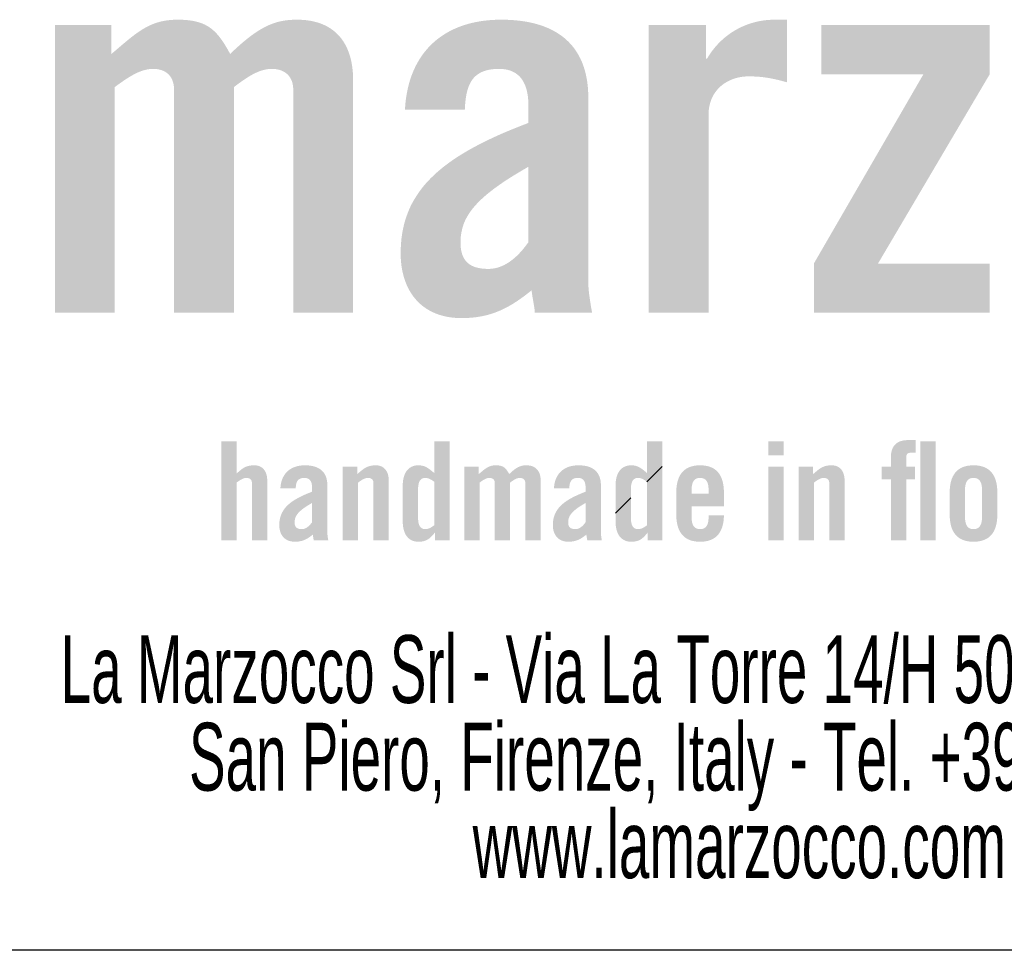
# Model space of a CAD drawing. Header units: millimetres. Extents: x 1 to 419, y 2 to 295.
# Tile 40 of 60: x 225 to 240, y 8 to 21. Entities that reach past the tile are written whole.
import ezdxf

# ---------------------------------------------------------------- set-up
doc = ezdxf.new("R2010")
doc.units = ezdxf.units.MM
doc.styles.add('SLDTEXTSTYLE0', font='TXT', dxfattribs={"width": 0.605})

# ---------------------------------------------------------------- blocks, each defined once
blk = doc.blocks.new('SW_HATCH_0')
at = {"color": 0, "linetype": 'Continuous', "lineweight": 0}
for p, q in [((0.464, 0.464), (0.237, 0.237)), ((0, 0), (-0.226, -0.226))]:
    blk.add_line(p, q, dxfattribs=at)
blk = doc.blocks.new('SW_NOTE_0_4')
at = {"color": 0, "linetype": 'Continuous', "lineweight": 0, "char_height": 1, "attachment_point": 2, "style": 'SLDTEXTSTYLE0'}
for s, insert in [('La Marzocco Srl - Via La Torre 14/H 50038 Scarperia e', (16.469, 1.289)), ('San Piero, Firenze, Italy - Tel. +39 05584919', (16.531, -0.003)), ('www.lamarzocco.com', (16.588, -1.294))]:
    blk.add_mtext(s, dxfattribs=dict(at, insert=insert))

msp = doc.modelspace()

# ---------------------------------------------------------------- hatches: boundary and pattern name
at = {"linetype": 'Continuous'}
h = msp.add_hatch(color=7, dxfattribs=at)
edge = h.paths.add_edge_path(flags=0)
edge.add_spline(control_points=[(229.2089, 20.1912), (229.2089, 20.4041), (229.067, 20.4987), (228.8935, 20.4987), (228.7042, 20.4987), (228.5307, 20.3804), (228.3336, 20.2306)], knot_values=[15, 15, 15, 15, 16, 16, 16, 17, 17, 17, 17], weights=[1, 1, 1, 1, 1, 1, 1], degree=3, periodic=0)
edge.add_line((228.3336, 20.2306), (228.3336, 16.9027))
edge.add_line((228.3336, 16.9027), (227.4503, 16.9027))
edge.add_line((227.4503, 16.9027), (227.4503, 20.1912))
edge.add_spline(control_points=[(227.4503, 20.1912), (227.4503, 20.4041), (227.3162, 20.4987), (227.1427, 20.4987), (226.9535, 20.4987), (226.78, 20.3804), (226.5749, 20.2306)], knot_values=[1, 1, 1, 1, 2, 2, 2, 3, 3, 3, 3], weights=[1, 1, 1, 1, 1, 1, 1], degree=3, periodic=0)
edge.add_line((226.5749, 20.2306), (226.5749, 16.9027))
edge.add_line((226.5749, 16.9027), (225.6917, 16.9027))
edge.add_line((225.6917, 16.9027), (225.6917, 21.1454))
edge.add_line((225.6917, 21.1454), (226.5276, 21.1454))
edge.add_line((226.5276, 21.1454), (226.5276, 20.7196))
edge.add_spline(control_points=[(226.5276, 20.7196), (226.8983, 21.035), (227.0875, 21.2243), (227.5055, 21.2243), (227.9471, 21.2243), (228.0891, 21.0665), (228.2783, 20.7196)], knot_values=[8, 8, 8, 8, 9, 9, 9, 10, 10, 10, 10], weights=[1, 1, 1, 1, 1, 1, 1], degree=3, periodic=0)
edge.add_spline(control_points=[(228.2783, 20.7196), (228.7042, 21.1297), (228.9408, 21.2243), (229.2641, 21.2243), (229.8161, 21.2243), (230.0922, 20.8851), (230.0922, 20.3331)], knot_values=[10, 10, 10, 10, 11, 11, 11, 12, 12, 12, 12], weights=[1, 1, 1, 1, 1, 1, 1], degree=3, periodic=0)
edge.add_line((230.0922, 20.3331), (230.0922, 16.9027))
edge.add_line((230.0922, 16.9027), (229.2089, 16.9027))
edge.add_line((229.2089, 16.9027), (229.2089, 20.1912))
h = msp.add_hatch(color=7, dxfattribs=at)
edge = h.paths.add_edge_path(flags=0)
edge.add_spline(control_points=[(232.6786, 19.9546), (232.6786, 20.3095), (232.5367, 20.4987), (232.2449, 20.4987), (231.8427, 20.4987), (231.7559, 20.2622), (231.7402, 19.8994)], knot_values=[10, 10, 10, 10, 11, 11, 11, 12, 12, 12, 12], weights=[1, 1, 1, 1, 1, 1, 1], degree=3, periodic=0)
edge.add_line((231.7402, 19.8994), (230.8569, 19.8994))
edge.add_spline(control_points=[(230.8569, 19.8994), (230.9042, 20.759), (231.4484, 21.2243), (232.2764, 21.2243), (233.0966, 21.2243), (233.5619, 20.8457), (233.5619, 20.0729)], knot_values=[0, 0, 0, 0, 1, 1, 1, 2, 2, 2, 2], weights=[1, 1, 1, 1, 1, 1, 1], degree=3, periodic=0)
edge.add_line((233.5619, 20.0729), (233.5619, 17.3521))
edge.add_spline(control_points=[(233.5619, 17.3521), (233.5619, 17.2181), (233.5934, 17.0446), (233.6171, 16.9027)], knot_values=[3, 3, 3, 3, 4, 4, 4, 4], weights=[1, 1, 1, 1], degree=3, periodic=0)
edge.add_line((233.6171, 16.9027), (232.7733, 16.9027))
edge.add_spline(control_points=[(232.7733, 16.9027), (232.7654, 17.021), (232.7338, 17.1313), (232.7259, 17.2339)], knot_values=[5, 5, 5, 5, 6, 6, 6, 6], weights=[1, 1, 1, 1], degree=3, periodic=0)
edge.add_spline(control_points=[(232.7259, 17.2339), (232.3947, 16.9657), (232.1187, 16.8238), (231.6928, 16.8238), (231.0935, 16.8238), (230.7938, 17.2339), (230.7938, 17.778), (230.7938, 18.7086), (231.409, 19.2212), (232.6786, 19.7023)], knot_values=[6, 6, 6, 6, 7, 7, 7, 8, 8, 8, 9, 9, 9, 9], weights=[1, 1, 1, 1, 1, 1, 1, 1, 1, 1], degree=3, periodic=0)
edge.add_line((232.6786, 19.7023), (232.6786, 19.9546))
edge = h.paths.add_edge_path(flags=0)
edge.add_line((232.6786, 17.9437), (232.6786, 19.0556))
edge.add_spline(control_points=[(232.6786, 19.0556), (231.8742, 18.5982), (231.6771, 18.3064), (231.6771, 17.9357), (231.6771, 17.6597), (231.819, 17.5493), (232.0872, 17.5493), (232.3317, 17.5493), (232.5288, 17.7307), (232.6786, 17.9437)], knot_values=[0, 0, 0, 0, 1, 1, 1, 2, 2, 2, 3, 3, 3, 3], weights=[1, 1, 1, 1, 1, 1, 1, 1, 1, 1], degree=3, periodic=0)
h = msp.add_hatch(color=7, dxfattribs=at)
edge = h.paths.add_edge_path(flags=0)
edge.add_spline(control_points=[(236.4954, 20.3016), (236.3376, 20.341), (236.1878, 20.3884), (235.9275, 20.3884), (235.6279, 20.3884), (235.3361, 20.199), (235.3361, 19.8206)], knot_values=[7, 7, 7, 7, 8, 8, 8, 9, 9, 9, 9], weights=[1, 1, 1, 1, 1, 1, 1], degree=3, periodic=0)
edge.add_line((235.3361, 19.8206), (235.3361, 16.9027))
edge.add_line((235.3361, 16.9027), (234.4528, 16.9027))
edge.add_line((234.4528, 16.9027), (234.4528, 21.1454))
edge.add_line((234.4528, 21.1454), (235.2966, 21.1454))
edge.add_line((235.2966, 21.1454), (235.2966, 20.6486))
edge.add_line((235.2966, 20.6486), (235.3124, 20.6486))
edge.add_spline(control_points=[(235.3124, 20.6486), (235.5253, 21.0114), (235.896, 21.2243), (236.3139, 21.2243)], knot_values=[4, 4, 4, 4, 5, 5, 5, 5], weights=[1, 1, 1, 1], degree=3, periodic=0)
edge.add_line((236.3139, 21.2243), (236.4954, 21.2243))
edge.add_line((236.4954, 21.2243), (236.4954, 20.3016))
for points in [[(237, 20.4199), (238.5061, 20.4199), (236.8895, 17.6282), (236.8895, 16.9027), (239.484, 16.9027), (239.484, 17.6282), (237.8359, 17.6282), (239.484, 20.4199), (239.484, 21.1454), (237, 21.1454)], [(236.2187, 14.7978), (236.4448, 14.7978), (236.4448, 15.0038), (236.2187, 15.0038)], [(238.4597, 13.5458), (238.6859, 13.5458), (238.6859, 15.0038), (238.4597, 15.0038)], [(236.2187, 13.5458), (236.4448, 13.5458), (236.4448, 14.6323), (236.2187, 14.6323)]]:
    msp.add_hatch(color=7, dxfattribs=at).paths.add_polyline_path(points, flags=0)
h = msp.add_hatch(color=7, dxfattribs=at)
edge = h.paths.add_edge_path(flags=0)
edge.add_spline(control_points=[(228.5187, 14.4666), (228.4702, 14.4666), (228.4258, 14.4364), (228.3733, 14.3979)], knot_values=[9, 9, 9, 9, 10, 10, 10, 10], weights=[1, 1, 1, 1], degree=3, periodic=0)
edge.add_line((228.3733, 14.3979), (228.3733, 13.5458))
edge.add_line((228.3733, 13.5458), (228.1471, 13.5458))
edge.add_line((228.1471, 13.5458), (228.1471, 15.0038))
edge.add_line((228.1471, 15.0038), (228.3733, 15.0038))
edge.add_line((228.3733, 15.0038), (228.3733, 14.5313))
edge.add_spline(control_points=[(228.3733, 14.5313), (228.4561, 14.604), (228.5045, 14.6524), (228.6358, 14.6524)], knot_values=[3, 3, 3, 3, 4, 4, 4, 4], weights=[1, 1, 1, 1], degree=3, periodic=0)
edge.add_spline(control_points=[(228.6358, 14.6524), (228.755, 14.6524), (228.8256, 14.5656), (228.8256, 14.4242)], knot_values=[4, 4, 4, 4, 5, 5, 5, 5], weights=[1, 1, 1, 1], degree=3, periodic=0)
edge.add_line((228.8256, 14.4242), (228.8256, 13.5458))
edge.add_line((228.8256, 13.5458), (228.5995, 13.5458))
edge.add_line((228.5995, 13.5458), (228.5995, 14.3879))
edge.add_spline(control_points=[(228.5995, 14.3879), (228.5995, 14.4424), (228.5672, 14.4666), (228.5187, 14.4666)], knot_values=[8, 8, 8, 8, 9, 9, 9, 9], weights=[1, 1, 1, 1], degree=3, periodic=0)
h = msp.add_hatch(color=7, dxfattribs=at)
edge = h.paths.add_edge_path(flags=0)
edge.add_spline(control_points=[(231.0544, 14.6524), (231.1533, 14.6524), (231.1998, 14.612), (231.2886, 14.5393)], knot_values=[6, 6, 6, 6, 7, 7, 7, 7], weights=[1, 1, 1, 1], degree=3, periodic=0)
edge.add_line((231.2886, 14.5393), (231.2886, 15.0038))
edge.add_line((231.2886, 15.0038), (231.5148, 15.0038))
edge.add_line((231.5148, 15.0038), (231.5148, 13.5458))
edge.add_line((231.5148, 13.5458), (231.3007, 13.5458))
edge.add_line((231.3007, 13.5458), (231.3007, 13.6589))
edge.add_line((231.3007, 13.6589), (231.2967, 13.6589))
edge.add_spline(control_points=[(231.2967, 13.6589), (231.222, 13.564), (231.1674, 13.5256), (231.0544, 13.5256)], knot_values=[2, 2, 2, 2, 3, 3, 3, 3], weights=[1, 1, 1, 1], degree=3, periodic=0)
edge.add_spline(control_points=[(231.0544, 13.5256), (230.913, 13.5256), (230.8242, 13.6307), (230.8242, 13.8285)], knot_values=[3, 3, 3, 3, 4, 4, 4, 4], weights=[1, 1, 1, 1], degree=3, periodic=0)
edge.add_line((230.8242, 13.8285), (230.8242, 14.3495))
edge.add_spline(control_points=[(230.8242, 14.3495), (230.8242, 14.5474), (230.913, 14.6524), (231.0544, 14.6524)], knot_values=[5, 5, 5, 5, 6, 6, 6, 6], weights=[1, 1, 1, 1], degree=3, periodic=0)
edge = h.paths.add_edge_path(flags=0)
edge.add_spline(control_points=[(231.0503, 13.8871), (231.0503, 13.7438), (231.0988, 13.7114), (231.1594, 13.7114)], knot_values=[3, 3, 3, 3, 4, 4, 4, 4], weights=[1, 1, 1, 1], degree=3, periodic=0)
edge.add_spline(control_points=[(231.1594, 13.7114), (231.2038, 13.7114), (231.2442, 13.7356), (231.2886, 13.7679)], knot_values=[4, 4, 4, 4, 5, 5, 5, 5], weights=[1, 1, 1, 1], degree=3, periodic=0)
edge.add_line((231.2886, 13.7679), (231.2886, 14.4101))
edge.add_spline(control_points=[(231.2886, 14.4101), (231.2442, 14.4424), (231.2038, 14.4666), (231.1594, 14.4666)], knot_values=[0, 0, 0, 0, 1, 1, 1, 1], weights=[1, 1, 1, 1], degree=3, periodic=0)
edge.add_spline(control_points=[(231.1594, 14.4666), (231.0988, 14.4666), (231.0503, 14.4344), (231.0503, 14.291)], knot_values=[1, 1, 1, 1, 2, 2, 2, 2], weights=[1, 1, 1, 1], degree=3, periodic=0)
edge.add_line((231.0503, 14.291), (231.0503, 13.8871))
h = msp.add_hatch(color=7, dxfattribs=at)
edge = h.paths.add_edge_path(flags=0)
edge.add_spline(control_points=[(234.1937, 14.6524), (234.2927, 14.6524), (234.3391, 14.612), (234.428, 14.5393)], knot_values=[6, 6, 6, 6, 7, 7, 7, 7], weights=[1, 1, 1, 1], degree=3, periodic=0)
edge.add_line((234.428, 14.5393), (234.428, 15.0038))
edge.add_line((234.428, 15.0038), (234.6542, 15.0038))
edge.add_line((234.6542, 15.0038), (234.6542, 13.5458))
edge.add_line((234.6542, 13.5458), (234.4401, 13.5458))
edge.add_line((234.4401, 13.5458), (234.4401, 13.6589))
edge.add_line((234.4401, 13.6589), (234.4361, 13.6589))
edge.add_spline(control_points=[(234.4361, 13.6589), (234.3613, 13.564), (234.3068, 13.5256), (234.1937, 13.5256)], knot_values=[2, 2, 2, 2, 3, 3, 3, 3], weights=[1, 1, 1, 1], degree=3, periodic=0)
edge.add_spline(control_points=[(234.1937, 13.5256), (234.0524, 13.5256), (233.9635, 13.6307), (233.9635, 13.8285)], knot_values=[3, 3, 3, 3, 4, 4, 4, 4], weights=[1, 1, 1, 1], degree=3, periodic=0)
edge.add_line((233.9635, 13.8285), (233.9635, 14.3495))
edge.add_spline(control_points=[(233.9635, 14.3495), (233.9635, 14.5474), (234.0524, 14.6524), (234.1937, 14.6524)], knot_values=[5, 5, 5, 5, 6, 6, 6, 6], weights=[1, 1, 1, 1], degree=3, periodic=0)
edge = h.paths.add_edge_path(flags=0)
edge.add_spline(control_points=[(234.1897, 13.8871), (234.1897, 13.7438), (234.2382, 13.7114), (234.2987, 13.7114)], knot_values=[3, 3, 3, 3, 4, 4, 4, 4], weights=[1, 1, 1, 1], degree=3, periodic=0)
edge.add_spline(control_points=[(234.2987, 13.7114), (234.3432, 13.7114), (234.3835, 13.7356), (234.428, 13.7679)], knot_values=[4, 4, 4, 4, 5, 5, 5, 5], weights=[1, 1, 1, 1], degree=3, periodic=0)
edge.add_line((234.428, 13.7679), (234.428, 14.4101))
edge.add_spline(control_points=[(234.428, 14.4101), (234.3835, 14.4424), (234.3432, 14.4666), (234.2987, 14.4666)], knot_values=[0, 0, 0, 0, 1, 1, 1, 1], weights=[1, 1, 1, 1], degree=3, periodic=0)
edge.add_spline(control_points=[(234.2987, 14.4666), (234.2382, 14.4666), (234.1897, 14.4344), (234.1897, 14.291)], knot_values=[1, 1, 1, 1, 2, 2, 2, 2], weights=[1, 1, 1, 1], degree=3, periodic=0)
edge.add_line((234.1897, 14.291), (234.1897, 13.8871))
h = msp.add_hatch(color=7, dxfattribs=at)
edge = h.paths.add_edge_path(flags=0)
edge.add_spline(control_points=[(238.3264, 14.8382), (238.2719, 14.8382), (238.2517, 14.818), (238.2517, 14.7655)], knot_values=[8, 8, 8, 8, 9, 9, 9, 9], weights=[1, 1, 1, 1], degree=3, periodic=0)
edge.add_line((238.2517, 14.7655), (238.2517, 14.6323))
edge.add_line((238.2517, 14.6323), (238.381, 14.6323))
edge.add_line((238.381, 14.6323), (238.381, 14.4464))
edge.add_line((238.381, 14.4464), (238.2517, 14.4464))
edge.add_line((238.2517, 14.4464), (238.2517, 13.5458))
edge.add_line((238.2517, 13.5458), (238.0255, 13.5458))
edge.add_line((238.0255, 13.5458), (238.0255, 14.4464))
edge.add_line((238.0255, 14.4464), (237.8922, 14.4464))
edge.add_line((237.8922, 14.4464), (237.8922, 14.6323))
edge.add_line((237.8922, 14.6323), (238.0255, 14.6323))
edge.add_line((238.0255, 14.6323), (238.0255, 14.7676))
edge.add_spline(control_points=[(238.0255, 14.7676), (238.0255, 14.9432), (238.1184, 15.024), (238.2779, 15.024)], knot_values=[4, 4, 4, 4, 5, 5, 5, 5], weights=[1, 1, 1, 1], degree=3, periodic=0)
edge.add_line((238.2779, 15.024), (238.391, 15.024))
edge.add_line((238.391, 15.024), (238.391, 14.8382))
edge.add_line((238.391, 14.8382), (238.3264, 14.8382))
h = msp.add_hatch(color=7, dxfattribs=at)
edge = h.paths.add_edge_path(flags=0)
edge.add_spline(control_points=[(229.2455, 14.3132), (229.2495, 14.4061), (229.2717, 14.4666), (229.3747, 14.4666)], knot_values=[11, 11, 11, 11, 12, 12, 12, 12], weights=[1, 1, 1, 1], degree=3, periodic=0)
edge.add_spline(control_points=[(229.3747, 14.4666), (229.4494, 14.4666), (229.4857, 14.4182), (229.4857, 14.3273)], knot_values=[10, 10, 10, 10, 11, 11, 11, 11], weights=[1, 1, 1, 1], degree=3, periodic=0)
edge.add_line((229.4857, 14.3273), (229.4857, 14.2627))
edge.add_spline(control_points=[(229.4857, 14.2627), (229.1606, 14.1395), (229.0032, 14.0083), (229.0032, 13.7699)], knot_values=[8, 8, 8, 8, 9, 9, 9, 9], weights=[1, 1, 1, 1], degree=3, periodic=0)
edge.add_spline(control_points=[(229.0032, 13.7699), (229.0032, 13.6307), (229.0799, 13.5256), (229.2333, 13.5256)], knot_values=[7, 7, 7, 7, 8, 8, 8, 8], weights=[1, 1, 1, 1], degree=3, periodic=0)
edge.add_spline(control_points=[(229.2333, 13.5256), (229.3424, 13.5256), (229.4131, 13.562), (229.4979, 13.6307)], knot_values=[6, 6, 6, 6, 7, 7, 7, 7], weights=[1, 1, 1, 1], degree=3, periodic=0)
edge.add_spline(control_points=[(229.4979, 13.6307), (229.4999, 13.6044), (229.508, 13.5761), (229.51, 13.5458)], knot_values=[5, 5, 5, 5, 6, 6, 6, 6], weights=[1, 1, 1, 1], degree=3, periodic=0)
edge.add_line((229.51, 13.5458), (229.7261, 13.5458))
edge.add_spline(control_points=[(229.7261, 13.5458), (229.72, 13.5822), (229.7119, 13.6266), (229.7119, 13.6609)], knot_values=[3, 3, 3, 3, 4, 4, 4, 4], weights=[1, 1, 1, 1], degree=3, periodic=0)
edge.add_line((229.7119, 13.6609), (229.7119, 14.3577))
edge.add_spline(control_points=[(229.7119, 14.3577), (229.7119, 14.5555), (229.5928, 14.6524), (229.3828, 14.6524)], knot_values=[1, 1, 1, 1, 2, 2, 2, 2], weights=[1, 1, 1, 1], degree=3, periodic=0)
edge.add_spline(control_points=[(229.3828, 14.6524), (229.1707, 14.6524), (229.0314, 14.5333), (229.0193, 14.3132)], knot_values=[0, 0, 0, 0, 1, 1, 1, 1], weights=[1, 1, 1, 1], degree=3, periodic=0)
edge.add_line((229.0193, 14.3132), (229.2455, 14.3132))
edge = h.paths.add_edge_path(flags=0)
edge.add_spline(control_points=[(229.4857, 13.8124), (229.4474, 13.7579), (229.3969, 13.7114), (229.3343, 13.7114)], knot_values=[2, 2, 2, 2, 3, 3, 3, 3], weights=[1, 1, 1, 1], degree=3, periodic=0)
edge.add_spline(control_points=[(229.3343, 13.7114), (229.2657, 13.7114), (229.2293, 13.7397), (229.2293, 13.8103)], knot_values=[1, 1, 1, 1, 2, 2, 2, 2], weights=[1, 1, 1, 1], degree=3, periodic=0)
edge.add_spline(control_points=[(229.2293, 13.8103), (229.2293, 13.9053), (229.2798, 13.98), (229.4857, 14.0971)], knot_values=[0, 0, 0, 0, 1, 1, 1, 1], weights=[1, 1, 1, 1], degree=3, periodic=0)
edge.add_line((229.4857, 14.0971), (229.4857, 13.8124))
h = msp.add_hatch(color=7, dxfattribs=at)
edge = h.paths.add_edge_path(flags=0)
edge.add_spline(control_points=[(230.3115, 14.4666), (230.263, 14.4666), (230.2186, 14.4364), (230.1661, 14.3979)], knot_values=[9, 9, 9, 9, 10, 10, 10, 10], weights=[1, 1, 1, 1], degree=3, periodic=0)
edge.add_line((230.1661, 14.3979), (230.1661, 13.5458))
edge.add_line((230.1661, 13.5458), (229.9399, 13.5458))
edge.add_line((229.9399, 13.5458), (229.9399, 14.6323))
edge.add_line((229.9399, 14.6323), (230.154, 14.6323))
edge.add_line((230.154, 14.6323), (230.154, 14.5232))
edge.add_spline(control_points=[(230.154, 14.5232), (230.2489, 14.604), (230.2973, 14.6524), (230.4286, 14.6524)], knot_values=[3, 3, 3, 3, 4, 4, 4, 4], weights=[1, 1, 1, 1], degree=3, periodic=0)
edge.add_spline(control_points=[(230.4286, 14.6524), (230.5477, 14.6524), (230.6184, 14.5656), (230.6184, 14.4242)], knot_values=[4, 4, 4, 4, 5, 5, 5, 5], weights=[1, 1, 1, 1], degree=3, periodic=0)
edge.add_line((230.6184, 14.4242), (230.6184, 13.5458))
edge.add_line((230.6184, 13.5458), (230.3923, 13.5458))
edge.add_line((230.3923, 13.5458), (230.3923, 14.3879))
edge.add_spline(control_points=[(230.3923, 14.3879), (230.3923, 14.4424), (230.3599, 14.4666), (230.3115, 14.4666)], knot_values=[8, 8, 8, 8, 9, 9, 9, 9], weights=[1, 1, 1, 1], degree=3, periodic=0)
h = msp.add_hatch(color=7, dxfattribs=at)
edge = h.paths.add_edge_path(flags=0)
edge.add_spline(control_points=[(232.5525, 14.4666), (232.5041, 14.4666), (232.4596, 14.4364), (232.4091, 14.3979)], knot_values=[16, 16, 16, 16, 17, 17, 17, 17], weights=[1, 1, 1, 1], degree=3, periodic=0)
edge.add_line((232.4091, 14.3979), (232.4091, 13.5458))
edge.add_line((232.4091, 13.5458), (232.1829, 13.5458))
edge.add_line((232.1829, 13.5458), (232.1829, 14.3879))
edge.add_spline(control_points=[(232.1829, 14.3879), (232.1829, 14.4424), (232.1487, 14.4666), (232.1042, 14.4666)], knot_values=[1, 1, 1, 1, 2, 2, 2, 2], weights=[1, 1, 1, 1], degree=3, periodic=0)
edge.add_spline(control_points=[(232.1042, 14.4666), (232.0558, 14.4666), (232.0113, 14.4364), (231.9588, 14.3979)], knot_values=[2, 2, 2, 2, 3, 3, 3, 3], weights=[1, 1, 1, 1], degree=3, periodic=0)
edge.add_line((231.9588, 14.3979), (231.9588, 13.5458))
edge.add_line((231.9588, 13.5458), (231.7327, 13.5458))
edge.add_line((231.7327, 13.5458), (231.7327, 14.6323))
edge.add_line((231.7327, 14.6323), (231.9467, 14.6323))
edge.add_line((231.9467, 14.6323), (231.9467, 14.5232))
edge.add_spline(control_points=[(231.9467, 14.5232), (232.0416, 14.604), (232.0901, 14.6524), (232.1971, 14.6524)], knot_values=[8, 8, 8, 8, 9, 9, 9, 9], weights=[1, 1, 1, 1], degree=3, periodic=0)
edge.add_spline(control_points=[(232.1971, 14.6524), (232.3102, 14.6524), (232.3465, 14.612), (232.395, 14.5232)], knot_values=[9, 9, 9, 9, 10, 10, 10, 10], weights=[1, 1, 1, 1], degree=3, periodic=0)
edge.add_spline(control_points=[(232.395, 14.5232), (232.5041, 14.6282), (232.5646, 14.6524), (232.6475, 14.6524)], knot_values=[10, 10, 10, 10, 11, 11, 11, 11], weights=[1, 1, 1, 1], degree=3, periodic=0)
edge.add_spline(control_points=[(232.6475, 14.6524), (232.7888, 14.6524), (232.8595, 14.5656), (232.8595, 14.4242)], knot_values=[11, 11, 11, 11, 12, 12, 12, 12], weights=[1, 1, 1, 1], degree=3, periodic=0)
edge.add_line((232.8595, 14.4242), (232.8595, 13.5458))
edge.add_line((232.8595, 13.5458), (232.6333, 13.5458))
edge.add_line((232.6333, 13.5458), (232.6333, 14.3879))
edge.add_spline(control_points=[(232.6333, 14.3879), (232.6333, 14.4424), (232.597, 14.4666), (232.5525, 14.4666)], knot_values=[15, 15, 15, 15, 16, 16, 16, 16], weights=[1, 1, 1, 1], degree=3, periodic=0)
h = msp.add_hatch(color=7, dxfattribs=at)
edge = h.paths.add_edge_path(flags=0)
edge.add_spline(control_points=[(233.2812, 14.3132), (233.2852, 14.4061), (233.3074, 14.4666), (233.4104, 14.4666)], knot_values=[11, 11, 11, 11, 12, 12, 12, 12], weights=[1, 1, 1, 1], degree=3, periodic=0)
edge.add_spline(control_points=[(233.4104, 14.4666), (233.4851, 14.4666), (233.5215, 14.4182), (233.5215, 14.3273)], knot_values=[10, 10, 10, 10, 11, 11, 11, 11], weights=[1, 1, 1, 1], degree=3, periodic=0)
edge.add_line((233.5215, 14.3273), (233.5215, 14.2627))
edge.add_spline(control_points=[(233.5215, 14.2627), (233.1964, 14.1395), (233.0389, 14.0083), (233.0389, 13.7699)], knot_values=[8, 8, 8, 8, 9, 9, 9, 9], weights=[1, 1, 1, 1], degree=3, periodic=0)
edge.add_spline(control_points=[(233.0389, 13.7699), (233.0389, 13.6307), (233.1156, 13.5256), (233.2691, 13.5256)], knot_values=[7, 7, 7, 7, 8, 8, 8, 8], weights=[1, 1, 1, 1], degree=3, periodic=0)
edge.add_spline(control_points=[(233.2691, 13.5256), (233.3781, 13.5256), (233.4488, 13.562), (233.5336, 13.6307)], knot_values=[6, 6, 6, 6, 7, 7, 7, 7], weights=[1, 1, 1, 1], degree=3, periodic=0)
edge.add_spline(control_points=[(233.5336, 13.6307), (233.5356, 13.6044), (233.5437, 13.5761), (233.5458, 13.5458)], knot_values=[5, 5, 5, 5, 6, 6, 6, 6], weights=[1, 1, 1, 1], degree=3, periodic=0)
edge.add_line((233.5458, 13.5458), (233.7618, 13.5458))
edge.add_spline(control_points=[(233.7618, 13.5458), (233.7558, 13.5822), (233.7477, 13.6266), (233.7477, 13.6609)], knot_values=[3, 3, 3, 3, 4, 4, 4, 4], weights=[1, 1, 1, 1], degree=3, periodic=0)
edge.add_line((233.7477, 13.6609), (233.7477, 14.3577))
edge.add_spline(control_points=[(233.7477, 14.3577), (233.7477, 14.5555), (233.6285, 14.6524), (233.4185, 14.6524)], knot_values=[1, 1, 1, 1, 2, 2, 2, 2], weights=[1, 1, 1, 1], degree=3, periodic=0)
edge.add_spline(control_points=[(233.4185, 14.6524), (233.2065, 14.6524), (233.0671, 14.5333), (233.055, 14.3132)], knot_values=[0, 0, 0, 0, 1, 1, 1, 1], weights=[1, 1, 1, 1], degree=3, periodic=0)
edge.add_line((233.055, 14.3132), (233.2812, 14.3132))
edge = h.paths.add_edge_path(flags=0)
edge.add_spline(control_points=[(233.5215, 13.8124), (233.4831, 13.7579), (233.4327, 13.7114), (233.37, 13.7114)], knot_values=[2, 2, 2, 2, 3, 3, 3, 3], weights=[1, 1, 1, 1], degree=3, periodic=0)
edge.add_spline(control_points=[(233.37, 13.7114), (233.3014, 13.7114), (233.2651, 13.7397), (233.2651, 13.8103)], knot_values=[1, 1, 1, 1, 2, 2, 2, 2], weights=[1, 1, 1, 1], degree=3, periodic=0)
edge.add_spline(control_points=[(233.2651, 13.8103), (233.2651, 13.9053), (233.3155, 13.98), (233.5215, 14.0971)], knot_values=[0, 0, 0, 0, 1, 1, 1, 1], weights=[1, 1, 1, 1], degree=3, periodic=0)
edge.add_line((233.5215, 14.0971), (233.5215, 13.8124))
h = msp.add_hatch(color=7, dxfattribs=at)
edge = h.paths.add_edge_path(flags=0)
edge.add_spline(control_points=[(235.2113, 14.6524), (235.4698, 14.6524), (235.5626, 14.4869), (235.5626, 14.2485)], knot_values=[10, 10, 10, 10, 11, 11, 11, 11], weights=[1, 1, 1, 1], degree=3, periodic=0)
edge.add_line((235.5626, 14.2485), (235.5626, 14.0466))
edge.add_line((235.5626, 14.0466), (235.0861, 14.0466))
edge.add_line((235.0861, 14.0466), (235.0861, 13.8892))
edge.add_spline(control_points=[(235.0861, 13.8892), (235.0861, 13.7639), (235.1305, 13.7114), (235.2113, 13.7114)], knot_values=[2, 2, 2, 2, 3, 3, 3, 3], weights=[1, 1, 1, 1], degree=3, periodic=0)
edge.add_spline(control_points=[(235.2113, 13.7114), (235.2921, 13.7114), (235.3365, 13.7639), (235.3365, 13.8892)], knot_values=[3, 3, 3, 3, 4, 4, 4, 4], weights=[1, 1, 1, 1], degree=3, periodic=0)
edge.add_line((235.3365, 13.8892), (235.3365, 13.9133))
edge.add_line((235.3365, 13.9133), (235.5626, 13.9133))
edge.add_spline(control_points=[(235.5626, 13.9133), (235.5586, 13.6831), (235.4637, 13.5256), (235.2113, 13.5256)], knot_values=[6, 6, 6, 6, 7, 7, 7, 7], weights=[1, 1, 1, 1], degree=3, periodic=0)
edge.add_spline(control_points=[(235.2113, 13.5256), (234.9528, 13.5256), (234.8599, 13.6912), (234.8599, 13.9295)], knot_values=[7, 7, 7, 7, 8, 8, 8, 8], weights=[1, 1, 1, 1], degree=3, periodic=0)
edge.add_line((234.8599, 13.9295), (234.8599, 14.2485))
edge.add_spline(control_points=[(234.8599, 14.2485), (234.8599, 14.4869), (234.9528, 14.6524), (235.2113, 14.6524)], knot_values=[9, 9, 9, 9, 10, 10, 10, 10], weights=[1, 1, 1, 1], degree=3, periodic=0)
edge = h.paths.add_edge_path(flags=0)
edge.add_spline(control_points=[(235.3365, 14.289), (235.3365, 14.4141), (235.2921, 14.4666), (235.2113, 14.4666)], knot_values=[1, 1, 1, 1, 2, 2, 2, 2], weights=[1, 1, 1, 1], degree=3, periodic=0)
edge.add_spline(control_points=[(235.2113, 14.4666), (235.1305, 14.4666), (235.0861, 14.4141), (235.0861, 14.289)], knot_values=[2, 2, 2, 2, 3, 3, 3, 3], weights=[1, 1, 1, 1], degree=3, periodic=0)
edge.add_line((235.0861, 14.289), (235.0861, 14.2324))
edge.add_line((235.0861, 14.2324), (235.3365, 14.2324))
edge.add_line((235.3365, 14.2324), (235.3365, 14.289))
h = msp.add_hatch(color=7, dxfattribs=at)
edge = h.paths.add_edge_path(flags=0)
edge.add_spline(control_points=[(237.0364, 14.4666), (236.9879, 14.4666), (236.9435, 14.4364), (236.891, 14.3979)], knot_values=[9, 9, 9, 9, 10, 10, 10, 10], weights=[1, 1, 1, 1], degree=3, periodic=0)
edge.add_line((236.891, 14.3979), (236.891, 13.5458))
edge.add_line((236.891, 13.5458), (236.6648, 13.5458))
edge.add_line((236.6648, 13.5458), (236.6648, 14.6323))
edge.add_line((236.6648, 14.6323), (236.8789, 14.6323))
edge.add_line((236.8789, 14.6323), (236.8789, 14.5232))
edge.add_spline(control_points=[(236.8789, 14.5232), (236.9738, 14.604), (237.0222, 14.6524), (237.1535, 14.6524)], knot_values=[3, 3, 3, 3, 4, 4, 4, 4], weights=[1, 1, 1, 1], degree=3, periodic=0)
edge.add_spline(control_points=[(237.1535, 14.6524), (237.2726, 14.6524), (237.3433, 14.5656), (237.3433, 14.4242)], knot_values=[4, 4, 4, 4, 5, 5, 5, 5], weights=[1, 1, 1, 1], degree=3, periodic=0)
edge.add_line((237.3433, 14.4242), (237.3433, 13.5458))
edge.add_line((237.3433, 13.5458), (237.1171, 13.5458))
edge.add_line((237.1171, 13.5458), (237.1171, 14.3879))
edge.add_spline(control_points=[(237.1171, 14.3879), (237.1171, 14.4424), (237.0848, 14.4666), (237.0364, 14.4666)], knot_values=[8, 8, 8, 8, 9, 9, 9, 9], weights=[1, 1, 1, 1], degree=3, periodic=0)
h = msp.add_hatch(color=7, dxfattribs=at)
edge = h.paths.add_edge_path(flags=0)
edge.add_spline(control_points=[(239.245, 13.5256), (238.9865, 13.5256), (238.8936, 13.6912), (238.8936, 13.9295)], knot_values=[4, 4, 4, 4, 5, 5, 5, 5], weights=[1, 1, 1, 1], degree=3, periodic=0)
edge.add_line((238.8936, 13.9295), (238.8936, 14.2485))
edge.add_spline(control_points=[(238.8936, 14.2485), (238.8936, 14.4869), (238.9865, 14.6524), (239.245, 14.6524)], knot_values=[0, 0, 0, 0, 1, 1, 1, 1], weights=[1, 1, 1, 1], degree=3, periodic=0)
edge.add_spline(control_points=[(239.245, 14.6524), (239.5034, 14.6524), (239.5963, 14.4869), (239.5963, 14.2485)], knot_values=[1, 1, 1, 1, 2, 2, 2, 2], weights=[1, 1, 1, 1], degree=3, periodic=0)
edge.add_line((239.5963, 14.2485), (239.5963, 13.9295))
edge.add_spline(control_points=[(239.5963, 13.9295), (239.5963, 13.6912), (239.5034, 13.5256), (239.245, 13.5256)], knot_values=[3, 3, 3, 3, 4, 4, 4, 4], weights=[1, 1, 1, 1], degree=3, periodic=0)
edge = h.paths.add_edge_path(flags=0)
edge.add_spline(control_points=[(239.1198, 13.8892), (239.1198, 13.7639), (239.1642, 13.7114), (239.245, 13.7114)], knot_values=[3, 3, 3, 3, 4, 4, 4, 4], weights=[1, 1, 1, 1], degree=3, periodic=0)
edge.add_spline(control_points=[(239.245, 13.7114), (239.3257, 13.7114), (239.3702, 13.7639), (239.3702, 13.8892)], knot_values=[4, 4, 4, 4, 5, 5, 5, 5], weights=[1, 1, 1, 1], degree=3, periodic=0)
edge.add_line((239.3702, 13.8892), (239.3702, 14.289))
edge.add_spline(control_points=[(239.3702, 14.289), (239.3702, 14.4141), (239.3257, 14.4666), (239.245, 14.4666)], knot_values=[0, 0, 0, 0, 1, 1, 1, 1], weights=[1, 1, 1, 1], degree=3, periodic=0)
edge.add_spline(control_points=[(239.245, 14.4666), (239.1642, 14.4666), (239.1198, 14.4141), (239.1198, 14.289)], knot_values=[1, 1, 1, 1, 2, 2, 2, 2], weights=[1, 1, 1, 1], degree=3, periodic=0)
edge.add_line((239.1198, 14.289), (239.1198, 13.8892))

# ---------------------------------------------------------------- linework, layer by layer
at = {"color": 7, "linetype": 'Continuous', "lineweight": 25}
msp.add_line((413.5, 7.5), (6.5, 7.5), dxfattribs=at)

# ---------------------------------------------------------------- block references
at = {"color": 7, "linetype": 'Continuous', "lineweight": 0}
for name, p in [('SW_HATCH_0', (234.1897, 14.1734)), ('SW_NOTE_0_4', (219.2014, 10.8583))]:
    msp.add_blockref(name, p, dxfattribs=at)

doc.saveas('drawing.dxf')
